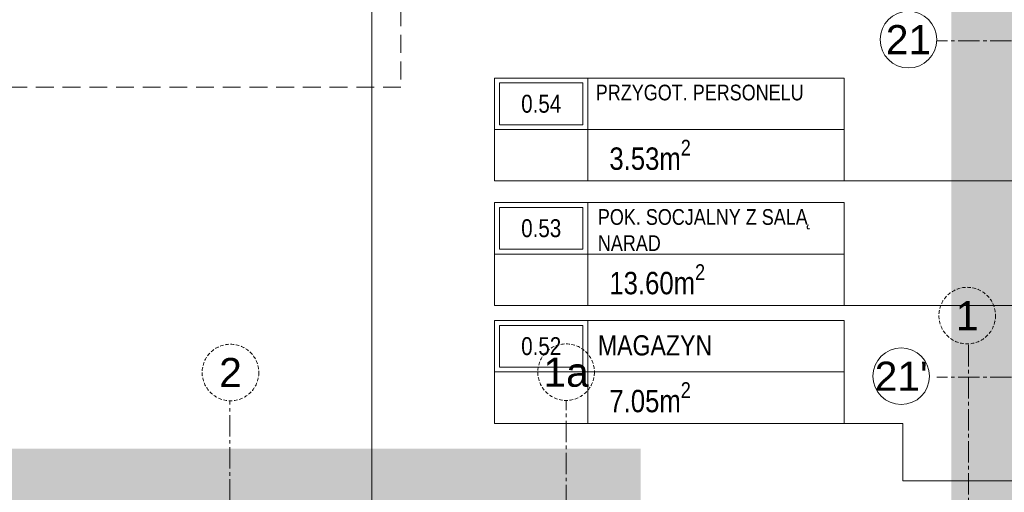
# Model space of a CAD drawing. Header units: millimetres. Extents: x -9409 to 0, y -5353 to 3057.
# Tile 125 of 256: x -7079 to -6201, y -1876 to -1454. Entities that reach past the tile are written whole.
import ezdxf
from ezdxf.enums import TextEntityAlignment as Align

# ---------------------------------------------------------------- set-up
doc = ezdxf.new("R2010")
doc.units = ezdxf.units.MM
for name, pattern in [('ACAD_ISO02W100', [15, 12, -3]), ('CACHE2', [4.7625, 3.175, -1.5875]), ('CENTER2', [28.575, 19.05, -3.175, 3.175, -3.175]), ('DASHED2', [0.375, 0.25, -0.125])]:
    doc.linetypes.add(name, pattern=pattern)
for name, color, linetype, lineweight in [('A-AREA-____-IDEN', 81, 'Continuous', 5), ('SQ_HATCH', 140, 'Continuous', 13), ('SQ_ISTN.Ściany', 140, 'Continuous', 35), ('SQ_Opisy', 7, 'Continuous', 18), ('SQ_Osie', 220, 'CENTER2', 9), ('SQ_PROJ.Ściany', 7, 'Continuous', 35), ('SQ_ZAKRES_OPRACOWANIA', 7, 'ACAD_ISO02W100', 20)]:
    doc.layers.add(name, color=color, linetype=linetype, lineweight=lineweight)
doc.styles.add('Arial Narrow_2', font='ARIALN.TTF', dxfattribs={"height": 20})
doc.styles.get("Standard").update_dxf_attribs({"font": 'arial.ttf'})

# ---------------------------------------------------------------- blocks, each defined once
blk = doc.blocks.new('ET_pom_prokocim 1_200 - SZEROKA --4287470-__- 0_00 parter')
at = {"layer": 'A-AREA-____-IDEN'}
blk.add_line((2.943, 0.629), (2.943, -1.377), dxfattribs=at)
blk.add_wipeout([(-3.629, 2.634), (10, 2.634), (10, -1.377), (-3.629, -1.377)])
for p, q in [((-3.629, -1.377), (-3.629, 2.634)), ((-3.629, 2.634), (10, 2.634)), ((0, 0.629), (0, 2.634)), ((10, 2.634), (10, -1.377)), ((-3.629, 0.629), (0, 0.629)), ((0, 0.629), (0, -1.377)), ((10, 0.629), (0, 0.629)), ((10, -1.377), (-3.629, -1.377))]:
    blk.add_line(p, q, dxfattribs=at)
blk.add_lwpolyline([(-3.441, 0.817), (-0.188, 0.817), (-0.188, 2.446), (-3.441, 2.446)], close=True, dxfattribs=at)
blk = doc.blocks.new('osie bud A')
at = {"layer": 'SQ_Osie'}
for p, q in [((23474.3, 19372.6), (23474.3, 17597.31)), ((22814.35, 19281.37), (22815.47, 17546.82)), ((23174.3, 18348.86), (23174.3, 17597.31))]:
    blk.add_line(p, q, dxfattribs=at)
at = {"layer": 'SQ_Osie', "linetype": 'ByBlock'}
for centre in [(23174.3, 17572.07), (23473.6, 17572.37), (22816.64, 17521.59)]:
    blk.add_circle(centre, 25.25, dxfattribs=at)
at = {"layer": 'SQ_Osie'}
for s, p in [('1a', (23174.3, 17572.07)), ('2', (23473.6, 17572.37)), ('1', (22816.64, 17521.59))]:
    blk.add_text(s, height=26, rotation=180, dxfattribs=at).set_placement(p, align=Align.MIDDLE_CENTER)
blk = doc.blocks.new('stan projektowany')
at = {"layer": 'SQ_HATCH'}
h = blk.add_hatch(dxfattribs=at)
h.set_pattern_fill('ANGLE')
h.set_pattern_definition([(0, (-10464.962, 6233.929), (0, 6.985), [5.08, -1.905]), (90, (-10464.962, 6233.929), (-6.985, 4e-16), [5.08, -1.905])])
h.paths.add_polyline_path([(-15233.14, 8198.65), (-15198.14, 8198.65), (-15176.65, 8198.65), (-15176.65, 8216.15), (-15144.65, 8216.15), (-15144.65, 8147.15), (-15144.65, 7886.15), (-15144.65, 7837.15), (-15144.65, 7734.77), (-15104.65, 7734.77), (-15104.65, 10535.59), (-15737.65, 10535.59), (-15737.65, 10615.59), (-15789.65, 10615.59), (-16075.65, 10615.59), (-16075.65, 9587.27), (-16120.11, 9587.27), (-16120.11, 9436.61), (-16071.65, 9436.61), (-16071.65, 9307.59), (-16259.65, 9307.59), (-16259.65, 8898.65), (-16704.65, 8898.65), (-16704.65, 7768.15), (-16704.65, 7751.82), (-16685.57, 7751.82), (-16685.57, 7130.61), (-16718.15, 7131.63), (-16718.15, 7178.15), (-16999.65, 7178.15), (-16999.65, 7808.15), (-19394.65, 7808.15), (-19394.65, 6211.23), (-19462.48, 6211.23), (-19462.48, 5925.46), (-18509.26, 5925.46), (-18509.26, 6211.23), (-17103.03, 6223.02), (-17103.03, 5881.49), (-15104.65, 5873.27), (-15104.65, 7734.77), (-15144.65, 7734.77), (-15144.65, 7707.15), (-15176.65, 7707.15), (-15176.65, 7706.65), (-15176.65, 7706.65), (-15259.89, 7706.65), (-15259.87, 7706.75), (-15259.87, 7707.15), (-15292.71, 7707.15), (-15292.71, 7696.65), (-15292.7, 7696.65), (-15292.71, 7706.65), (-15297.71, 7706.65), (-15297.7, 7699.45, 0.414214), (-15297.4, 7699.15), (-15296.5, 7699.15, -0.414214), (-15296.2, 7698.85), (-15296.2, 7696.95, 0.527766), (-15295.86, 7696.59, -0.450501), (-15295.27, 7696.07, -0.414104), (-15295.79, 7695.54), (-15295.07, 7695.5), (-15295.79, 7695.54, -0.414323), (-15296.32, 7696.07, -0.409171), (-15295.87, 7696.65, -0.450389), (-15296.2, 7696.95), (-15296.2, 7698.85, 0.414214), (-15296.5, 7699.15), (-15297.4, 7699.15, -0.414214), (-15297.7, 7699.45), (-15297.71, 7706.65), (-15292.71, 7706.65), (-15292.71, 7707.15), (-15259.87, 7707.15), (-15259.87, 7734.77), (-15473.3, 7734.77), (-15473.3, 7771.14, -0.414214), (-15477.3, 7775.14, -1), (-15469.3, 7775.14, -0.414214), (-15473.3, 7771.14), (-15473.3, 7749.3), (-15457.7, 7749.3), (-15457.7, 7760.15), (-15457.96, 7760.19), (-15457.96, 7773.87), (-15457.96, 7787.54), (-15457.7, 7799.3), (-15457.7, 7787.58), (-15431.62, 7791.36, -0.038172), (-15427.99, 7791.64, -0.032853), (-15424.84, 7791.44, -0.057631), (-15419.72, 7790.17, -0.057695), (-15415.53, 7788.02, -0.068919), (-15411.87, 7784.77, -0.070278), (-15409.44, 7780.92, -0.066142), (-15408.18, 7776.69, -0.045653), (-15407.94, 7773.2, -0.032968), (-15408.15, 7770.68, -0.068737), (-15409.44, 7766.28, -0.070278), (-15411.87, 7762.43, -0.068919), (-15415.53, 7759.18, -0.057695), (-15419.72, 7757.03, -0.057631), (-15424.84, 7755.76, -0.032853), (-15427.99, 7755.56, -0.033182), (-15431.15, 7755.77), (-15457.7, 7760.15), (-15457.7, 7749.3), (-15473.3, 7749.3), (-15473.3, 7734.77), (-15259.87, 7734.77), (-15259.87, 7837.15), (-15259.9, 7837.15), (-15259.87, 7837.13), (-15176.65, 7837.15), (-15176.65, 7734.77), (-15144.65, 7734.77), (-15144.65, 7837.15), (-15144.65, 7886.15), (-15176.65, 7886.15), (-15176.65, 8147.15), (-15176.65, 8163.65), (-15198.14, 8163.65), (-15233.14, 8163.65)])
at = {"layer": 'SQ_Osie'}
for points in [[(-15059.67, 8181.15), (-16726.65, 8181.15)], [(-15059.67, 7881.15), (-16726.65, 7881.15)]]:
    blk.add_lwpolyline(points, dxfattribs=at)
at = {"layer": 'SQ_Osie', "linetype": 'ByBlock'}
for centre in [(-16751.89, 8182.29), (-16758.31, 7881.91)]:
    blk.add_circle(centre, 25.25, dxfattribs=at)
at = {"layer": 'SQ_ZAKRES_OPRACOWANIA', "linetype": 'CACHE2', "ltscale": 5}
blk.add_lwpolyline([(-14814.65, 11777.98), (-15737.15, 11777.98), (-15737.15, 11735.45), (-15837.15, 11820.51), (-15837.15, 11777.98), (-17204.52, 11777.98), (-17204.52, 11035.85), (-17161.99, 11035.85), (-17247.05, 10935.85), (-17204.52, 10935.85), (-17204.52, 9500.92), (-17161.99, 9500.92), (-17247.05, 9400.92), (-17204.52, 9400.92), (-17204.52, 8139.94), (-18379.79, 8139.94), (-18379.79, 8097.41), (-18479.79, 8182.47), (-18479.79, 8139.94), (-19419.64, 8139.94), (-19419.64, 5920.99)], dxfattribs=at)
at = {"layer": 'SQ_ZAKRES_OPRACOWANIA', "color": 251, "linetype": 'DASHED2', "ltscale": 100, "true_color": 0x636466, "const_width": 18}
blk.add_lwpolyline([(-15104.65, 10541.71), (-15104.65, 7946.16), (-14458.39, 7942.46), (-14458.39, 5881.49), (-17103.03, 5881.49), (-17103.03, 6223.02), (-18509.26, 6211.23), (-18509.26, 5925.46), (-19462.48, 5925.46), (-19462.48, 6211.23), (-19394.65, 6211.23), (-19394.65, 7808.15), (-16999.65, 7808.15), (-16999.65, 7178.15), (-16704.65, 7178.15), (-16704.65, 7768.15), (-16704.65, 8898.65), (-16259.65, 8898.65), (-16259.65, 9307.59), (-16071.65, 9307.59), (-16071.65, 9436.61)], dxfattribs=at)
at = {"layer": 'SQ_Osie', "linetype": 'CACHE2', "ltscale": 5, "rotation": 180}
blk.add_blockref('osie bud A', (6117.15, 25457.6), dxfattribs=at)
at = {"layer": 'SQ_Osie'}
for s, p in [('21', (-16751.89, 8182.29)), ("21'", (-16758.31, 7881.91))]:
    blk.add_text(s, height=26, dxfattribs=at).set_placement(p, align=Align.MIDDLE_CENTER)

msp = doc.modelspace()

# ---------------------------------------------------------------- linework, layer by layer
at = {"layer": 'A-AREA-____-IDEN'}
msp.add_line((-6765.6, -2173.24), (-6765.6, -1267.16), dxfattribs=at)

# ---------------------------------------------------------------- block references
at = {"layer": 'A-AREA-____-IDEN', "lineweight": 18, "xscale": 22.88, "yscale": 22.88, "zscale": 22.88}
for p in [(-6572.91, -1566.64), (-6572.91, -1677.7)]:
    msp.add_blockref('ET_pom_prokocim 1_200 - SZEROKA --4287470-__- 0_00 parter', p, dxfattribs=at)

# ---------------------------------------------------------------- next in the draw order: hatches: boundary and pattern name
at = {"layer": 'SQ_HATCH'}
h = msp.add_hatch(dxfattribs=at)
h.set_pattern_fill('ANGLE')
h.set_pattern_definition([(0, (0, -3420.361), (0, 6.985), [5.08, -1.905]), (90, (0, -3420.361), (-6.985, 4e-16), [5.08, -1.905])])
h.paths.add_polyline_path([(-4768.17, -1455.64), (-4733.17, -1455.64), (-4711.69, -1455.64), (-4711.69, -1438.14), (-4679.69, -1438.14), (-4679.69, -1507.14), (-4679.69, -1768.14), (-4679.69, -1817.14), (-4679.69, -1919.52), (-4639.69, -1919.52), (-4639.69, 881.3), (-5272.69, 881.3), (-5272.69, 961.3), (-5324.69, 961.3), (-5610.69, 961.3), (-5610.69, -67.02), (-5655.15, -67.02), (-5655.15, -217.68), (-5606.69, -217.68), (-5606.69, -346.7), (-5794.69, -346.7), (-5794.69, -755.64), (-6239.69, -755.64), (-6239.69, -1886.14), (-6239.69, -1902.47), (-6220.6, -1902.47), (-6220.6, -2523.68), (-6253.19, -2522.66), (-6253.19, -2476.14), (-6534.69, -2476.14), (-6534.69, -1846.14), (-8929.69, -1846.14), (-8929.69, -3443.06), (-8997.52, -3443.06), (-8997.52, -3728.83), (-8044.3, -3728.83), (-8044.3, -3443.06), (-6638.07, -3431.27), (-6638.07, -3772.8), (-4639.69, -3781.02), (-4639.69, -1919.52), (-4679.69, -1919.52), (-4679.69, -1947.14), (-4711.69, -1947.14), (-4711.69, -1947.64), (-4711.69, -1947.64), (-4794.93, -1947.64), (-4794.91, -1947.54), (-4794.91, -1947.14), (-4827.74, -1947.14), (-4827.74, -1957.64), (-4827.74, -1957.64), (-4827.74, -1947.64), (-4832.74, -1947.64), (-4832.74, -1954.84, 0.414214), (-4832.44, -1955.14), (-4831.54, -1955.14, -0.414214), (-4831.24, -1955.44), (-4831.24, -1957.34, 0.527766), (-4830.9, -1957.7, -0.450501), (-4830.3, -1958.22, -0.414104), (-4830.83, -1958.75), (-4830.11, -1958.79), (-4830.83, -1958.75, -0.414323), (-4831.36, -1958.22, -0.409171), (-4830.9, -1957.64, -0.450389), (-4831.24, -1957.34), (-4831.24, -1955.44, 0.414214), (-4831.54, -1955.14), (-4832.44, -1955.14, -0.414214), (-4832.74, -1954.84), (-4832.74, -1947.64), (-4827.74, -1947.64), (-4827.74, -1947.14), (-4794.91, -1947.14), (-4794.91, -1919.52), (-5008.34, -1919.52), (-5008.34, -1883.15, -0.414214), (-5012.34, -1879.15, -1), (-5004.34, -1879.15, -0.414214), (-5008.34, -1883.15), (-5008.34, -1904.99), (-4992.74, -1904.99), (-4992.74, -1894.14), (-4992.99, -1894.1), (-4992.99, -1880.42), (-4992.99, -1866.75), (-4992.74, -1854.99), (-4992.74, -1866.71), (-4966.66, -1862.93, -0.038172), (-4963.03, -1862.65, -0.032853), (-4959.88, -1862.85, -0.057631), (-4954.76, -1864.12, -0.057695), (-4950.57, -1866.27, -0.068919), (-4946.91, -1869.52, -0.070278), (-4944.47, -1873.37, -0.066142), (-4943.21, -1877.6, -0.045653), (-4942.98, -1881.09, -0.032968), (-4943.19, -1883.61, -0.068737), (-4944.47, -1888.01, -0.070278), (-4946.91, -1891.86, -0.068919), (-4950.57, -1895.11, -0.057695), (-4954.76, -1897.26, -0.057631), (-4959.88, -1898.53, -0.032853), (-4963.03, -1898.73, -0.033182), (-4966.19, -1898.52), (-4992.74, -1894.14), (-4992.74, -1904.99), (-5008.34, -1904.99), (-5008.34, -1919.52), (-4794.91, -1919.52), (-4794.91, -1817.14), (-4794.93, -1817.14), (-4794.91, -1817.16), (-4711.69, -1817.14), (-4711.69, -1919.52), (-4679.69, -1919.52), (-4679.69, -1817.14), (-4679.69, -1768.14), (-4711.69, -1768.14), (-4711.69, -1507.14), (-4711.69, -1490.64), (-4733.17, -1490.64), (-4768.17, -1490.64)])

# ---------------------------------------------------------------- next in the draw order: linework, layer by layer
at = {"layer": 'A-AREA-____-IDEN'}
msp.add_line((-6655.94, -1709.2), (-5973.06, -1709.2), dxfattribs=at)
msp.add_lwpolyline([(-6655.94, -1598.14), (-6291.99, -1598.14), (-5666.66, -1598.14)], dxfattribs=at)

# ---------------------------------------------------------------- next in the draw order: texts
at = {"layer": 'SQ_Opisy', "color": 7, "lineweight": 13}
for s, insert, char_height, width, attachment_point in [('{\\fArial Narrow|b0|i0|c238|p34;\\C256;PRZYGOT. PERSONELU}', (-6565.73, -1512.18), 14, 219.7942, 1), ('{\\fArial Narrow|b0|i0|c238|p34;\\C256;0.54}', (-6614.42, -1529.31), 16, 219.5957, 5), ('{\\fArial Narrow|b0|i0|c238|p34;\\C256;POK. SOCJALNY Z SALĄ NARAD}', (-6563.9, -1623.25), 14, 219.7942, 1), ('{\\fArial Narrow|b0|i0|c238|p34;\\C256;0.53}', (-6614.42, -1640.37), 16, 219.5957, 5)]:
    msp.add_mtext(s, dxfattribs=dict(at, insert=insert, char_height=char_height, width=width, attachment_point=attachment_point))
at = {"layer": 'SQ_PROJ.Ściany', "char_height": 20, "attachment_point": 1, "style": 'Arial Narrow_2'}
for s, insert in [('\\A1;3.53m{\\H0.7x;\\S2^ ;}', (-6553.62, -1561.39)), ('\\A1;13.60m{\\H0.7x;\\S2^ ;}', (-6553.62, -1672.45))]:
    msp.add_mtext(s, dxfattribs=dict(at, insert=insert))

# ---------------------------------------------------------------- next in the draw order: block references
at = {"layer": 'A-AREA-____-IDEN', "lineweight": 18, "xscale": 22.88, "yscale": 22.88, "zscale": 22.88}
msp.add_blockref('ET_pom_prokocim 1_200 - SZEROKA --4287470-__- 0_00 parter', (-6572.91, -1782.98), dxfattribs=at)

# ---------------------------------------------------------------- next in the draw order: linework, layer by layer
at = {"layer": 'A-AREA-____-IDEN'}
msp.add_lwpolyline([(-6655.94, -1814.48), (-6291.99, -1814.48), (-6291.99, -1865.86), (-5967.73, -1865.86)], dxfattribs=at)

# ---------------------------------------------------------------- next in the draw order: block references
at = {"layer": 'SQ_ISTN.Ściany'}
msp.add_blockref('stan projektowany', (10464.96, -9654.29), dxfattribs=at)

# ---------------------------------------------------------------- next in the draw order: texts
at = {"layer": 'SQ_Opisy', "color": 7, "lineweight": 13}
for s, insert, char_height, width, attachment_point in [('{\\fArial Narrow|b0|i0|c238|p34;\\C256;0.52}', (-6614.42, -1745.65), 16, 219.5957, 5), ('{\\fArial Narrow|b0|i0|c238|p34;\\C256;MAGAZYN}', (-6563.9, -1735.82), 18, 198.1285, 1)]:
    msp.add_mtext(s, dxfattribs=dict(at, insert=insert, char_height=char_height, width=width, attachment_point=attachment_point))
at = {"layer": 'SQ_PROJ.Ściany', "insert": (-6553.62, -1777.73), "char_height": 20, "width": 84.2464, "attachment_point": 1, "style": 'Arial Narrow_2'}
msp.add_mtext('\\A1;7.05m{\\H0.7x;\\S2^ ;}', dxfattribs=at)

doc.saveas('drawing.dxf')
